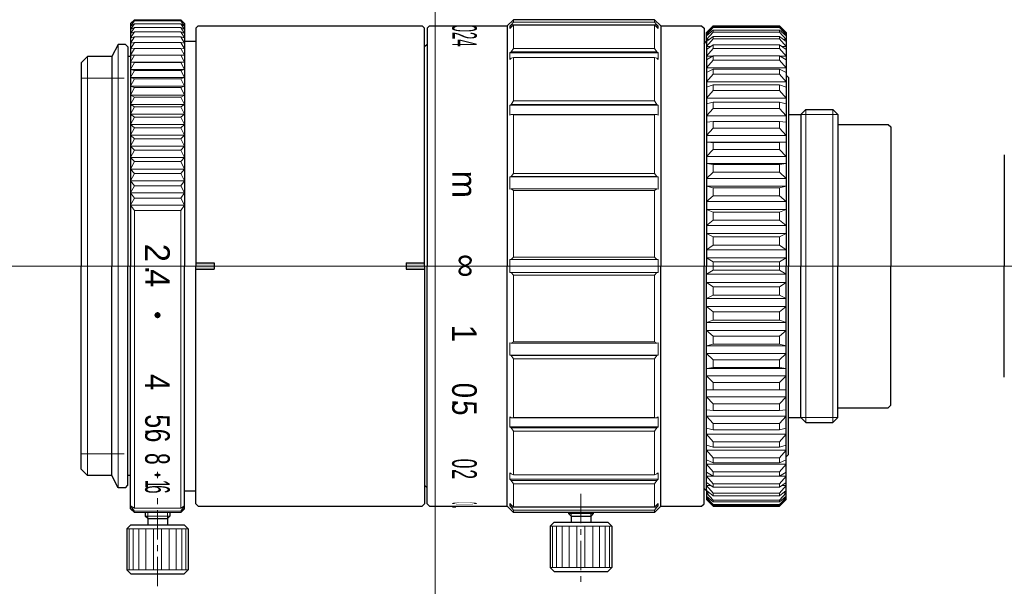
# Model space of a CAD drawing. Header units: millimetres. Extents: x -33.7 to 46.2, y 274 to 320.
import ezdxf
from ezdxf.enums import TextEntityAlignment as Align

# ---------------------------------------------------------------- set-up
doc = ezdxf.new("R2010")
doc.units = ezdxf.units.MM
doc.header["$LTSCALE"] = 0.25
doc.linetypes.add('CENTER', pattern=[50.8, 31.75, -6.35, 6.35, -6.35])
doc.layers.add('00_補助線', color=252, linetype='Continuous', lineweight=0, plot=False)
for name, color, linetype, lineweight in [('01_中心線', 1, 'CENTER', 20), ('02_ﾊｯﾁﾝｸﾞ・遮光線', 7, 'Continuous', 9), ('03_寸法・文字', 50, 'Continuous', 20), ('HVA5024-M13_Cマウント', 7, 'Continuous', 30), ('HVA5024-M1_前レンズ枠', 7, 'Continuous', 30), ('HVA5024-M9_フォーカスリング', 7, 'Continuous', 30), ('iris＆image_circle', 7, 'Continuous', 30), ('画層1', 7, 'Continuous', 30)]:
    doc.layers.add(name, color=color, linetype=linetype, lineweight=lineweight)
doc.styles.add('VS Standard', font='txt', dxfattribs={"height": 3})

msp = doc.modelspace()

# ---------------------------------------------------------------- hatches: boundary and pattern name
at = {"layer": '02_ﾊｯﾁﾝｸﾞ・遮光線'}
h = msp.add_hatch(color=256, dxfattribs=at)
h.dxf.hatch_style = 1
edge = h.paths.add_edge_path()
edge.add_ellipse((-22.548, 296.014), major_axis=(-0.247, 0), ratio=0.987788, start_angle=0, end_angle=360)
h = msp.add_hatch(color=256, dxfattribs=at)
h.dxf.hatch_style = 1
edge = h.paths.add_edge_path()
edge.add_ellipse((-22.548, 283.04), major_axis=(-0.247, 0), ratio=0.448, start_angle=0, end_angle=360)
at = {"layer": '03_寸法・文字'}
h = msp.add_hatch(color=256, dxfattribs=at)
h.dxf.hatch_style = 1
h.paths.add_polyline_path([(-17.95, 300.25), (-19.45, 300.25), (-19.45, 299.75), (-17.95, 299.75)])
h = msp.add_hatch(color=256, dxfattribs=at)
h.dxf.hatch_style = 1
h.paths.add_polyline_path([(-0.85, 300.25), (-2.35, 300.25), (-2.35, 299.75), (-0.85, 299.75)])

# ---------------------------------------------------------------- linework, layer by layer
at = {"layer": '00_補助線', "lineweight": 20}
for p, q in [((-28.75, 315.25), (-25.25, 315.25)), ((-28.75, 284.75), (-25.25, 284.75))]:
    msp.add_line(p, q, dxfattribs=at)
at = {"layer": '00_補助線'}
for q in [(46.246, 309.004), (46.246, 290.996)]:
    msp.add_line((46.246, 300), q, dxfattribs=at)
at = {"layer": '00_補助線', "color": 3}
for p, q in [((-22.795, 296.013), (-22.3, 296.013)), ((-22.548, 295.765), (-22.548, 296.26)), ((-22.548, 282.792), (-22.548, 283.286)), ((-22.795, 283.039), (-22.3, 283.039))]:
    msp.add_line(p, q, dxfattribs=at)
at = {"layer": '00_補助線'}
for p, direction in [((0, 0), (0, 1)), ((0, 300), (1, 0))]:
    msp.add_xline(p, direction, dxfattribs=at)
at = {"layer": '01_中心線'}
for p, q in [((-23.924, 300), (-33.75, 300)), ((-19.45, 300), (-21.355, 300)), ((-2.35, 300), (-17.95, 300)), ((1.153, 300), (-0.85, 300)), ((46.246, 300), (4.03, 300))]:
    msp.add_line(p, q, dxfattribs=at)
at = {"layer": '01_中心線', "ltscale": 0.3}
for p, q in [((-22.55, 274), (-22.55, 281.25)), ((11.85, 281.5), (11.85, 274.2))]:
    msp.add_line(p, q, dxfattribs=at)
at = {"layer": 'HVA5024-M13_Cマウント'}
for p, q in [((21.85, 318.05), (22.05, 318.25)), ((32.72, 311.5), (36.82, 311.5)), ((36.82, 311.5), (37.02, 311.3)), ((32.72, 288.5), (36.82, 288.5)), ((36.82, 288.5), (37.02, 288.7)), ((21.85, 281.95), (22.05, 281.75))]:
    msp.add_line(p, q, dxfattribs=at)
at = {"layer": 'HVA5024-M1_前レンズ枠'}
for p, q in [((-25.75, 318), (-26.25, 317)), ((-25.15, 318), (-25.75, 318)), ((-25.15, 318), (-24.95, 317.8)), ((-24.95, 317.8), (-24.95, 317)), ((-28.25, 317), (-28.75, 316.5)), ((-26.25, 317), (-28.25, 317)), ((-26.25, 317), (-26.25, 300)), ((-24.75, 317), (-24.95, 317)), ((-24.95, 317), (-24.95, 300)), ((-28.75, 316.5), (-28.75, 300)), ((-28.75, 283.5), (-28.75, 300)), ((-26.25, 283), (-26.25, 300)), ((-24.95, 283), (-24.95, 300)), ((-28.25, 283), (-28.75, 283.5)), ((-26.25, 283), (-28.25, 283)), ((-25.75, 282), (-26.25, 283)), ((-24.95, 282.2), (-24.95, 283)), ((-24.75, 283), (-24.95, 283)), ((-25.15, 282), (-25.75, 282)), ((-25.15, 282), (-24.95, 282.2))]:
    msp.add_line(p, q, dxfattribs=at)
at = {"layer": 'HVA5024-M1_前レンズ枠', "lineweight": 20}
for p, q in [((-25.75, 318), (-25.75, 300)), ((-28.25, 317), (-28.25, 300)), ((-28.25, 283), (-28.25, 300)), ((-25.75, 282), (-25.75, 300))]:
    msp.add_line(p, q, dxfattribs=at)
at = {"layer": 'HVA5024-M9_フォーカスリング'}
for p, q in [((18.35, 319.5), (21.65, 319.5)), ((21.65, 319.5), (21.85, 319.3)), ((21.85, 319.3), (21.85, 300)), ((21.85, 280.7), (21.85, 300)), ((18.35, 280.5), (21.65, 280.5)), ((21.65, 280.5), (21.85, 280.7))]:
    msp.add_line(p, q, dxfattribs=at)
at = {"layer": 'iris＆image_circle'}
for p in [(46.25, 309.02), (46.25, 290.98)]:
    msp.add_line(p, (46.25, 300), dxfattribs=at)
at = {"layer": '画層1', "lineweight": 9}
for p, q in [((-24.75, 319.691), (-24.43, 320)), ((-24.43, 320), (-24.75, 319.7)), ((-20.67, 320), (-24.43, 320)), ((-20.35, 319.691), (-20.67, 320)), ((-20.67, 320), (-20.35, 319.7)), ((6.383, 319.81), (6.383, 320)), ((17.817, 319.81), (17.817, 320)), ((-24.75, 319.474), (-24.43, 319.904)), ((-24.43, 319.904), (-24.75, 319.691)), ((-24.75, 319.21), (-24.43, 319.659)), ((-24.43, 319.659), (-24.75, 319.474)), ((-24.75, 318.892), (-24.43, 319.362)), ((-24.43, 319.362), (-24.75, 319.21)), ((-20.67, 319.904), (-24.43, 319.904)), ((-20.67, 319.659), (-24.43, 319.659)), ((-20.67, 319.362), (-24.43, 319.362)), ((-20.35, 319.474), (-20.67, 319.904)), ((-20.67, 319.904), (-20.35, 319.691)), ((-20.35, 319.21), (-20.67, 319.659)), ((-20.67, 319.659), (-20.35, 319.474)), ((-20.35, 318.892), (-20.67, 319.362)), ((-20.67, 319.362), (-20.35, 319.21)), ((6.17, 319.579), (6.063, 319.474)), ((6.063, 319.474), (6.275, 319.474)), ((6.063, 319.288), (6.063, 319.474)), ((6.17, 319.393), (6.063, 319.288)), ((6.383, 319.81), (6.17, 319.579)), ((18.03, 319.579), (6.17, 319.579)), ((6.383, 319.556), (6.17, 319.393)), ((17.817, 319.81), (6.383, 319.81)), ((17.817, 319.556), (6.383, 319.556)), ((6.383, 317.675), (6.383, 319.556)), ((17.817, 319.81), (18.03, 319.579)), ((17.817, 317.675), (17.817, 319.556)), ((17.817, 319.556), (18.03, 319.393)), ((18.137, 319.474), (17.925, 319.474)), ((18.03, 319.579), (18.137, 319.474)), ((18.03, 319.393), (18.137, 319.288)), ((18.137, 319.288), (18.137, 319.474)), ((22.584, 319.497), (22.05, 318.954)), ((22.05, 318.92), (22.584, 319.426)), ((22.584, 319.355), (22.05, 318.781)), ((22.584, 319.5), (22.584, 319.497)), ((22.584, 319.497), (27.986, 319.497)), ((22.584, 319.426), (22.584, 319.355)), ((22.584, 319.426), (27.986, 319.426)), ((22.584, 319.355), (27.986, 319.355)), ((27.986, 319.5), (27.986, 319.497)), ((28.52, 318.954), (27.986, 319.497)), ((27.986, 319.426), (27.986, 319.355)), ((27.986, 319.426), (28.52, 318.92)), ((28.52, 318.781), (27.986, 319.355)), ((-24.75, 318.523), (-24.43, 319.012)), ((-24.43, 319.012), (-24.75, 318.892)), ((-24.75, 318.104), (-24.43, 318.612)), ((-24.43, 318.612), (-24.75, 318.523)), ((-20.67, 319.012), (-24.43, 319.012)), ((-20.67, 318.612), (-24.43, 318.612)), ((-20.35, 318.523), (-20.67, 319.012)), ((-20.67, 319.012), (-20.35, 318.892)), ((-20.35, 318.104), (-20.67, 318.612)), ((-20.67, 318.612), (-20.35, 318.523)), ((22.584, 319.142), (22.05, 318.678)), ((22.584, 319), (22.05, 318.402)), ((22.05, 318.954), (22.087, 318.954)), ((22.05, 318.781), (22.169, 318.781)), ((22.584, 318.648), (22.05, 318.231)), ((22.584, 318.438), (22.05, 317.822)), ((22.05, 318.402), (22.27, 318.402)), ((22.584, 319.142), (22.584, 319)), ((22.584, 319.142), (27.986, 319.142)), ((22.584, 319), (27.986, 319)), ((22.584, 318.648), (22.584, 318.438)), ((22.584, 318.648), (27.986, 318.648)), ((22.584, 318.438), (27.986, 318.438)), ((27.986, 319.142), (27.986, 319)), ((27.986, 319.142), (28.52, 318.678)), ((28.52, 318.402), (27.986, 319)), ((27.986, 318.648), (27.986, 318.438)), ((27.986, 318.648), (28.52, 318.231)), ((28.52, 317.822), (27.986, 318.438)), ((28.3, 318.402), (28.52, 318.402)), ((28.401, 318.781), (28.52, 318.781)), ((28.52, 318.954), (28.483, 318.954)), ((-24.75, 317.636), (-24.43, 318.161)), ((-24.43, 318.161), (-24.75, 318.104)), ((-24.75, 317.121), (-24.43, 317.661)), ((-24.43, 317.661), (-24.75, 317.636)), ((-20.67, 318.161), (-24.43, 318.161)), ((-20.67, 317.661), (-24.43, 317.661)), ((-20.35, 317.636), (-20.67, 318.161)), ((-20.67, 318.161), (-20.35, 318.104)), ((-20.35, 317.121), (-20.67, 317.661)), ((-20.67, 317.661), (-20.35, 317.636)), ((6.383, 317.675), (6.17, 317.402)), ((17.817, 317.675), (6.383, 317.675)), ((17.817, 317.675), (18.03, 317.402)), ((22.584, 317.95), (22.05, 317.585)), ((22.05, 317.822), (22.397, 317.822)), ((22.584, 317.673), (22.05, 317.046)), ((22.584, 317.95), (22.584, 317.673)), ((22.584, 317.95), (27.986, 317.95)), ((22.584, 317.673), (27.986, 317.673)), ((27.986, 317.95), (27.986, 317.673)), ((27.986, 317.95), (28.52, 317.585)), ((28.52, 317.046), (27.986, 317.673)), ((28.173, 317.822), (28.52, 317.822)), ((-20.35, 317.121), (-24.75, 317.121)), ((-24.43, 317.114), (-24.75, 317.121)), ((-24.75, 316.56), (-24.43, 317.114)), ((-20.67, 317.114), (-24.43, 317.114)), ((-20.67, 317.114), (-20.35, 317.121)), ((-20.35, 316.56), (-20.67, 317.114)), ((6.17, 317.402), (6.063, 317.31)), ((18.137, 317.31), (6.063, 317.31)), ((6.063, 316.777), (6.063, 317.31)), ((6.17, 316.869), (6.063, 316.777)), ((18.03, 317.402), (6.17, 317.402)), ((6.383, 316.942), (6.17, 316.869)), ((17.817, 316.942), (6.383, 316.942)), ((6.383, 313.409), (6.383, 316.942)), ((17.817, 313.409), (17.817, 316.942)), ((17.817, 316.942), (18.03, 316.869)), ((18.03, 317.402), (18.137, 317.31)), ((18.03, 316.869), (18.137, 316.777)), ((18.137, 316.777), (18.137, 317.31)), ((22.584, 317.055), (22.05, 316.746)), ((22.05, 317.046), (22.569, 317.046)), ((22.584, 317.055), (22.584, 316.715)), ((22.584, 317.055), (27.986, 317.055)), ((27.986, 317.055), (27.986, 316.715)), ((27.986, 317.055), (28.52, 316.746)), ((28.001, 317.046), (28.52, 317.046)), ((-20.35, 316.56), (-24.75, 316.56)), ((-24.43, 316.521), (-24.75, 316.56)), ((-24.75, 315.954), (-24.43, 316.521)), ((-20.67, 316.521), (-24.43, 316.521)), ((-20.67, 316.521), (-20.35, 316.56)), ((-20.35, 315.954), (-20.67, 316.521)), ((22.584, 316.715), (22.05, 316.084)), ((22.05, 316.084), (28.52, 316.084)), ((22.584, 316.715), (27.986, 316.715)), ((28.52, 316.084), (27.986, 316.715)), ((-20.35, 315.954), (-24.75, 315.954)), ((-24.43, 315.884), (-24.75, 315.954)), ((-24.75, 315.305), (-24.43, 315.884)), ((-20.35, 315.305), (-24.75, 315.305)), ((-24.43, 315.204), (-24.75, 315.305)), ((-24.75, 314.616), (-24.43, 315.204)), ((-20.67, 315.884), (-24.43, 315.884)), ((-20.67, 315.204), (-24.43, 315.204)), ((-20.67, 315.884), (-20.35, 315.954)), ((-20.35, 315.305), (-20.67, 315.884)), ((-20.67, 315.204), (-20.35, 315.305)), ((-20.35, 314.616), (-20.67, 315.204)), ((22.05, 315.723), (22.584, 315.973)), ((22.584, 315.573), (22.05, 314.945)), ((22.584, 315.973), (22.584, 315.573)), ((22.584, 315.973), (27.986, 315.973)), ((22.584, 315.573), (27.986, 315.573)), ((27.986, 315.973), (27.986, 315.573)), ((27.986, 315.973), (28.52, 315.723)), ((28.52, 314.945), (27.986, 315.573)), ((-20.35, 314.616), (-24.75, 314.616)), ((-24.43, 314.483), (-24.75, 314.616)), ((-24.75, 313.887), (-24.43, 314.483)), ((-20.67, 314.483), (-24.43, 314.483)), ((-20.67, 314.483), (-20.35, 314.616)), ((-20.35, 313.887), (-20.67, 314.483)), ((22.05, 314.945), (28.52, 314.945)), ((22.05, 314.529), (22.584, 314.717)), ((22.584, 314.717), (22.584, 314.261)), ((22.584, 314.717), (27.986, 314.717)), ((27.986, 314.717), (27.986, 314.261)), ((27.986, 314.717), (28.52, 314.529)), ((-20.35, 313.887), (-24.75, 313.887)), ((-24.43, 313.723), (-24.75, 313.887)), ((-24.75, 313.122), (-24.43, 313.723)), ((-20.67, 313.723), (-24.43, 313.723)), ((-20.67, 313.723), (-20.35, 313.887)), ((-20.35, 313.122), (-20.67, 313.723)), ((22.584, 314.261), (22.05, 313.643)), ((22.05, 313.643), (28.52, 313.643)), ((22.584, 314.261), (27.986, 314.261)), ((28.52, 313.643), (27.986, 314.261)), ((-20.35, 313.122), (-24.75, 313.122)), ((-24.43, 312.927), (-24.75, 313.122)), ((-24.75, 312.321), (-24.43, 312.927)), ((-20.67, 312.927), (-24.43, 312.927)), ((-20.67, 312.927), (-20.35, 313.122)), ((-20.35, 312.321), (-20.67, 312.927)), ((6.17, 313.127), (6.063, 313.059)), ((18.137, 313.059), (6.063, 313.059)), ((6.063, 312.242), (6.063, 313.059)), ((6.383, 313.409), (6.17, 313.127)), ((18.03, 313.127), (6.17, 313.127)), ((17.817, 313.409), (6.383, 313.409)), ((17.817, 313.409), (18.03, 313.127)), ((18.03, 313.127), (18.137, 313.059)), ((18.137, 312.242), (18.137, 313.059)), ((22.05, 313.175), (22.584, 313.299)), ((22.584, 313.299), (22.584, 312.793)), ((22.584, 313.299), (27.986, 313.299)), ((27.986, 313.299), (27.986, 312.793)), ((27.986, 313.299), (28.52, 313.175)), ((-20.35, 312.321), (-24.75, 312.321)), ((-24.43, 312.096), (-24.75, 312.321)), ((-24.75, 311.487), (-24.43, 312.096)), ((-20.67, 312.096), (-24.43, 312.096)), ((-20.67, 312.096), (-20.35, 312.321)), ((-20.35, 311.487), (-20.67, 312.096)), ((6.17, 312.31), (6.063, 312.242)), ((18.03, 312.31), (6.17, 312.31)), ((6.383, 312.285), (6.17, 312.31)), ((17.817, 312.285), (6.383, 312.285)), ((6.383, 307.525), (6.383, 312.285)), ((17.817, 312.285), (18.03, 312.31)), ((17.817, 307.525), (17.817, 312.285)), ((18.03, 312.31), (18.137, 312.242)), ((22.584, 312.793), (22.05, 312.191)), ((22.05, 312.191), (28.52, 312.191)), ((22.584, 312.793), (27.986, 312.793)), ((28.52, 312.191), (27.986, 312.793)), ((29.72, 312.303), (32.72, 312.303)), ((30.117, 312.7), (30.117, 300)), ((32.323, 312.7), (32.323, 300)), ((-20.35, 311.487), (-24.75, 311.487)), ((-24.43, 311.233), (-24.75, 311.487)), ((-24.75, 310.623), (-24.43, 311.233)), ((-20.67, 311.233), (-24.43, 311.233)), ((-20.67, 311.233), (-20.35, 311.487)), ((-20.35, 310.623), (-20.67, 311.233)), ((22.05, 311.676), (22.584, 311.735)), ((22.584, 311.735), (22.584, 311.185)), ((22.584, 311.735), (27.986, 311.735)), ((27.986, 311.735), (27.986, 311.185)), ((27.986, 311.735), (28.52, 311.676)), ((-20.35, 310.623), (-24.75, 310.623)), ((-24.43, 310.341), (-24.75, 310.623)), ((-20.67, 310.341), (-20.35, 310.623)), ((22.584, 311.185), (22.05, 310.606)), ((22.05, 310.606), (28.52, 310.606)), ((22.584, 311.185), (27.986, 311.185)), ((28.52, 310.606), (27.986, 311.185)), ((-24.75, 309.731), (-24.43, 310.341)), ((-20.35, 309.731), (-24.75, 309.731)), ((-24.43, 309.421), (-24.75, 309.731)), ((-20.67, 310.341), (-24.43, 310.341)), ((-20.35, 309.731), (-20.67, 310.341)), ((-20.67, 309.421), (-20.35, 309.731)), ((22.05, 310.05), (22.584, 310.043)), ((22.05, 310.05), (28.52, 310.05)), ((22.403, 310.043), (27.986, 310.043)), ((22.584, 310.043), (22.584, 309.454)), ((27.986, 310.043), (28.52, 310.05)), ((27.986, 310.043), (27.986, 309.454)), ((-24.75, 308.814), (-24.43, 309.421)), ((-20.35, 308.814), (-24.75, 308.814)), ((-24.43, 308.475), (-24.75, 308.814)), ((-20.67, 309.421), (-24.43, 309.421)), ((-20.35, 308.814), (-20.67, 309.421)), ((-20.67, 308.475), (-20.35, 308.814)), ((22.584, 309.454), (22.05, 308.904)), ((22.05, 308.904), (28.52, 308.904)), ((22.584, 309.454), (27.986, 309.454)), ((28.52, 308.904), (27.986, 309.454)), ((-24.75, 307.873), (-24.43, 308.475)), ((-20.67, 308.475), (-24.43, 308.475)), ((-20.35, 307.873), (-20.67, 308.475)), ((22.05, 308.314), (22.584, 308.241)), ((22.05, 308.314), (28.52, 308.314)), ((22.584, 308.241), (22.584, 307.619)), ((22.584, 308.241), (27.986, 308.241)), ((27.986, 308.241), (28.52, 308.314)), ((27.986, 308.241), (27.986, 307.619)), ((-20.35, 307.873), (-24.75, 307.873)), ((-24.43, 307.508), (-24.75, 307.873)), ((-24.75, 306.911), (-24.43, 307.508)), ((-20.67, 307.508), (-24.43, 307.508)), ((-20.67, 307.508), (-20.35, 307.873)), ((-20.35, 306.911), (-20.67, 307.508)), ((6.17, 307.269), (6.063, 307.232)), ((18.137, 307.232), (6.063, 307.232)), ((6.063, 306.23), (6.063, 307.232)), ((6.383, 307.525), (6.17, 307.269)), ((18.03, 307.269), (6.17, 307.269)), ((17.817, 307.525), (6.383, 307.525)), ((17.817, 307.525), (18.03, 307.269)), ((18.03, 307.269), (18.137, 307.232)), ((18.137, 306.23), (18.137, 307.232)), ((22.584, 307.619), (22.05, 307.105)), ((22.584, 307.619), (27.986, 307.619)), ((28.52, 307.105), (27.986, 307.619)), ((-20.35, 306.911), (-24.75, 306.911)), ((-24.43, 306.521), (-24.75, 306.911)), ((-24.75, 305.931), (-24.43, 306.521)), ((-20.67, 306.521), (-24.43, 306.521)), ((-20.67, 306.521), (-20.35, 306.911)), ((-20.35, 305.931), (-20.67, 306.521)), ((22.05, 307.105), (28.52, 307.105)), ((22.05, 306.487), (22.584, 306.349)), ((22.05, 306.487), (28.52, 306.487)), ((27.986, 306.349), (28.52, 306.487)), ((-20.35, 305.931), (-24.75, 305.931)), ((-24.43, 305.517), (-24.75, 305.931)), ((-20.67, 305.517), (-20.35, 305.931)), ((6.17, 306.266), (6.063, 306.23)), ((18.03, 306.266), (6.17, 306.266)), ((6.383, 306.147), (6.17, 306.266)), ((17.817, 306.147), (6.383, 306.147)), ((6.383, 300.733), (6.383, 306.147)), ((17.817, 306.147), (18.03, 306.266)), ((17.817, 300.733), (17.817, 306.147)), ((18.03, 306.266), (18.137, 306.23)), ((22.584, 305.701), (22.05, 305.228)), ((22.584, 306.349), (22.584, 305.701)), ((22.584, 306.349), (27.986, 306.349)), ((22.584, 305.701), (27.986, 305.701)), ((27.986, 306.349), (27.986, 305.701)), ((28.52, 305.228), (27.986, 305.701)), ((-24.75, 304.935), (-24.43, 305.517)), ((-20.35, 304.935), (-24.75, 304.935)), ((-24.43, 304.499), (-24.75, 304.935)), ((-20.67, 305.517), (-24.43, 305.517)), ((-20.35, 304.935), (-20.67, 305.517)), ((-20.67, 304.499), (-20.35, 304.935)), ((22.05, 305.228), (28.52, 305.228)), ((-20.67, 304.499), (-24.43, 304.499)), ((-24.43, 304.499), (-24.43, 300)), ((-20.67, 304.499), (-20.67, 300)), ((22.05, 304.588), (22.584, 304.387)), ((22.05, 304.588), (28.52, 304.588)), ((22.584, 304.387), (22.584, 303.721)), ((22.584, 304.387), (27.986, 304.387)), ((27.986, 304.387), (28.52, 304.588)), ((27.986, 304.387), (27.986, 303.721)), ((22.584, 303.721), (22.05, 303.293)), ((22.05, 303.293), (28.52, 303.293)), ((22.584, 303.721), (27.986, 303.721)), ((28.52, 303.293), (27.986, 303.721)), ((22.05, 302.64), (22.584, 302.376)), ((22.05, 302.64), (28.52, 302.64)), ((27.986, 302.376), (28.52, 302.64)), ((22.584, 301.7), (22.05, 301.323)), ((22.584, 302.376), (22.584, 301.7)), ((22.584, 302.376), (27.986, 302.376)), ((22.584, 301.7), (27.986, 301.7)), ((27.986, 302.376), (27.986, 301.7)), ((27.986, 301.7), (28.52, 301.323)), ((22.05, 301.323), (28.52, 301.323)), ((-24.43, 280.341), (-24.43, 300)), ((-20.67, 280.341), (-20.67, 300)), ((18.137, 300.533), (6.063, 300.533)), ((6.063, 300), (6.063, 300.533)), ((6.063, 300), (6.063, 299.467)), ((6.383, 300.733), (6.17, 300.533)), ((17.817, 300.733), (6.383, 300.733)), ((17.817, 300.733), (18.03, 300.533)), ((18.137, 300), (18.137, 300.533)), ((18.137, 300), (18.137, 299.467)), ((22.584, 300.34), (22.05, 300.662)), ((22.05, 300.662), (28.52, 300.662)), ((22.584, 300.34), (22.584, 300)), ((22.584, 300.34), (27.986, 300.34)), ((22.584, 299.66), (22.584, 300)), ((27.986, 300.34), (28.52, 300.662)), ((27.986, 300.34), (27.986, 300)), ((27.986, 299.66), (27.986, 300)), ((30.117, 287.3), (30.117, 300)), ((32.323, 287.3), (32.323, 300)), ((18.137, 299.467), (6.063, 299.467)), ((6.383, 299.267), (6.17, 299.467)), ((17.817, 299.267), (6.383, 299.267)), ((6.383, 299.267), (6.383, 293.853)), ((17.817, 299.267), (18.03, 299.467)), ((17.817, 299.267), (17.817, 293.853)), ((22.584, 299.66), (22.05, 299.338)), ((22.05, 299.338), (28.52, 299.338)), ((22.584, 299.66), (27.986, 299.66)), ((27.986, 299.66), (28.52, 299.338)), ((22.584, 298.3), (22.05, 298.677)), ((22.05, 298.677), (28.52, 298.677)), ((27.986, 298.3), (28.52, 298.677)), ((22.05, 297.36), (22.584, 297.624)), ((22.584, 297.624), (22.584, 298.3)), ((22.584, 298.3), (27.986, 298.3)), ((22.584, 297.624), (27.986, 297.624)), ((27.986, 297.624), (27.986, 298.3)), ((27.986, 297.624), (28.52, 297.36)), ((22.05, 297.36), (28.52, 297.36)), ((22.584, 296.279), (22.05, 296.707)), ((22.05, 296.707), (28.52, 296.707)), ((22.584, 295.613), (22.584, 296.279)), ((22.584, 296.279), (27.986, 296.279)), ((28.52, 296.707), (27.986, 296.279)), ((27.986, 295.613), (27.986, 296.279)), ((22.05, 295.412), (22.584, 295.613)), ((22.05, 295.412), (28.52, 295.412)), ((22.584, 295.613), (27.986, 295.613)), ((27.986, 295.613), (28.52, 295.412)), ((22.584, 294.299), (22.05, 294.772)), ((22.05, 294.772), (28.52, 294.772)), ((28.52, 294.772), (27.986, 294.299)), ((6.063, 293.77), (6.063, 292.768)), ((6.17, 293.734), (6.063, 293.77)), ((6.383, 293.853), (6.17, 293.734)), ((18.03, 293.734), (6.17, 293.734)), ((17.817, 293.853), (6.383, 293.853)), ((17.817, 293.853), (18.03, 293.734)), ((18.03, 293.734), (18.137, 293.77)), ((18.137, 293.77), (18.137, 292.768)), ((22.05, 293.513), (22.584, 293.651)), ((22.584, 293.651), (22.584, 294.299)), ((22.584, 294.299), (27.986, 294.299)), ((22.584, 293.651), (27.986, 293.651)), ((27.986, 293.651), (27.986, 294.299)), ((27.986, 293.651), (28.52, 293.513)), ((22.05, 293.513), (28.52, 293.513)), ((22.584, 292.381), (22.05, 292.895)), ((22.05, 292.895), (28.52, 292.895)), ((28.52, 292.895), (27.986, 292.381)), ((18.137, 292.768), (6.063, 292.768)), ((6.17, 292.731), (6.063, 292.768)), ((18.03, 292.731), (6.17, 292.731)), ((6.383, 292.475), (6.17, 292.731)), ((17.817, 292.475), (6.383, 292.475)), ((6.383, 292.475), (6.383, 287.715)), ((17.817, 292.475), (18.03, 292.731)), ((17.817, 292.475), (17.817, 287.715)), ((18.03, 292.731), (18.137, 292.768)), ((22.584, 291.759), (22.584, 292.381)), ((22.584, 292.381), (27.986, 292.381)), ((27.986, 291.759), (27.986, 292.381)), ((22.05, 291.686), (22.584, 291.759)), ((22.05, 291.686), (28.52, 291.686)), ((22.584, 291.759), (27.986, 291.759)), ((27.986, 291.759), (28.52, 291.686)), ((22.584, 290.546), (22.05, 291.096)), ((22.05, 291.096), (28.52, 291.096)), ((22.584, 289.957), (22.584, 290.546)), ((22.584, 290.546), (27.986, 290.546)), ((28.52, 291.096), (27.986, 290.546)), ((27.986, 289.957), (27.986, 290.546)), ((22.05, 289.95), (22.584, 289.957)), ((22.05, 289.95), (28.52, 289.95)), ((22.403, 289.957), (27.986, 289.957)), ((27.986, 289.957), (28.52, 289.95)), ((22.584, 288.815), (22.05, 289.394)), ((22.05, 289.394), (28.52, 289.394)), ((22.584, 288.265), (22.584, 288.815)), ((22.584, 288.815), (27.986, 288.815)), ((28.52, 289.394), (27.986, 288.815)), ((27.986, 288.265), (27.986, 288.815)), ((22.05, 288.324), (22.584, 288.265)), ((22.584, 288.265), (27.986, 288.265)), ((27.986, 288.265), (28.52, 288.324)), ((6.063, 287.758), (6.063, 286.941)), ((6.17, 287.69), (6.063, 287.758)), ((6.383, 287.715), (6.17, 287.69)), ((18.03, 287.69), (6.17, 287.69)), ((17.817, 287.715), (6.383, 287.715)), ((17.817, 287.715), (18.03, 287.69)), ((18.03, 287.69), (18.137, 287.758)), ((18.137, 287.758), (18.137, 286.941)), ((22.584, 287.207), (22.05, 287.809)), ((22.05, 287.809), (28.52, 287.809)), ((22.584, 286.701), (22.584, 287.207)), ((22.584, 287.207), (27.986, 287.207)), ((28.52, 287.809), (27.986, 287.207)), ((27.986, 286.701), (27.986, 287.207)), ((29.72, 287.697), (32.72, 287.697)), ((18.137, 286.941), (6.063, 286.941)), ((6.17, 286.873), (6.063, 286.941)), ((18.03, 286.873), (6.17, 286.873)), ((6.383, 286.591), (6.17, 286.873)), ((17.817, 286.591), (6.383, 286.591)), ((6.383, 286.591), (6.383, 283.058)), ((17.817, 286.591), (18.03, 286.873)), ((17.817, 286.591), (17.817, 283.058)), ((18.03, 286.873), (18.137, 286.941)), ((22.05, 286.825), (22.584, 286.701)), ((22.584, 286.701), (27.986, 286.701)), ((27.986, 286.701), (28.52, 286.825)), ((22.584, 285.739), (22.05, 286.357)), ((22.05, 286.357), (28.52, 286.357)), ((22.584, 285.283), (22.584, 285.739)), ((22.584, 285.739), (27.986, 285.739)), ((28.52, 286.357), (27.986, 285.739)), ((27.986, 285.283), (27.986, 285.739)), ((22.05, 285.471), (22.584, 285.283)), ((22.584, 284.427), (22.05, 285.055)), ((22.05, 285.055), (28.52, 285.055)), ((22.584, 285.283), (27.986, 285.283)), ((27.986, 285.283), (28.52, 285.471)), ((28.52, 285.055), (27.986, 284.427)), ((22.05, 284.277), (22.584, 284.027)), ((22.584, 284.027), (22.584, 284.427)), ((22.584, 284.427), (27.986, 284.427)), ((22.584, 284.027), (27.986, 284.027)), ((27.986, 284.027), (27.986, 284.427)), ((27.986, 284.027), (28.52, 284.277)), ((6.063, 283.223), (6.063, 282.69)), ((6.17, 283.131), (6.063, 283.223)), ((18.03, 283.131), (18.137, 283.223)), ((18.137, 283.223), (18.137, 282.69)), ((22.584, 283.285), (22.05, 283.916)), ((22.05, 283.916), (28.52, 283.916)), ((22.584, 282.945), (22.05, 283.254)), ((22.584, 282.945), (22.584, 283.285)), ((22.584, 283.285), (27.986, 283.285)), ((28.52, 283.916), (27.986, 283.285)), ((27.986, 282.945), (27.986, 283.285)), ((27.986, 282.945), (28.52, 283.254)), ((18.137, 282.69), (6.063, 282.69)), ((6.17, 282.598), (6.063, 282.69)), ((6.383, 283.058), (6.17, 283.131)), ((18.03, 282.598), (6.17, 282.598)), ((6.383, 282.325), (6.17, 282.598)), ((17.817, 283.058), (6.383, 283.058)), ((17.817, 283.058), (18.03, 283.131)), ((17.817, 282.325), (18.03, 282.598)), ((18.03, 282.598), (18.137, 282.69)), ((22.584, 282.327), (22.05, 282.954)), ((22.05, 282.954), (22.569, 282.954)), ((22.584, 282.05), (22.05, 282.415)), ((22.584, 282.945), (27.986, 282.945)), ((28.52, 282.954), (27.986, 282.327)), ((27.986, 282.05), (28.52, 282.415)), ((28.001, 282.954), (28.52, 282.954)), ((17.817, 282.325), (6.383, 282.325)), ((6.383, 282.325), (6.383, 280.444)), ((17.817, 282.325), (17.817, 280.444)), ((22.584, 281.562), (22.05, 282.178)), ((22.05, 282.178), (22.397, 282.178)), ((22.584, 281.352), (22.05, 281.769)), ((22.584, 282.05), (22.584, 282.327)), ((22.584, 282.327), (27.986, 282.327)), ((22.584, 282.05), (27.986, 282.05)), ((27.986, 282.05), (27.986, 282.327)), ((28.52, 282.178), (27.986, 281.562)), ((27.986, 281.352), (28.52, 281.769)), ((28.173, 282.178), (28.52, 282.178)), ((22.584, 281), (22.05, 281.598)), ((22.05, 281.598), (22.27, 281.598)), ((22.584, 280.858), (22.05, 281.322)), ((22.584, 280.645), (22.05, 281.219)), ((22.05, 281.219), (22.169, 281.219)), ((22.05, 281.08), (22.584, 280.574)), ((22.584, 280.503), (22.05, 281.046)), ((22.05, 281.046), (22.087, 281.046)), ((22.584, 281.352), (22.584, 281.562)), ((22.584, 281.562), (27.986, 281.562)), ((22.584, 281.352), (27.986, 281.352)), ((22.584, 280.858), (22.584, 281)), ((22.584, 281), (27.986, 281)), ((22.584, 280.858), (27.986, 280.858)), ((28.52, 281.598), (27.986, 281)), ((27.986, 281.352), (27.986, 281.562)), ((27.986, 280.858), (28.52, 281.322)), ((28.52, 281.219), (27.986, 280.645)), ((27.986, 280.574), (28.52, 281.08)), ((28.52, 281.046), (27.986, 280.503)), ((27.986, 280.858), (27.986, 281)), ((28.3, 281.598), (28.52, 281.598)), ((28.401, 281.219), (28.52, 281.219)), ((28.52, 281.046), (28.483, 281.046)), ((-24.43, 280.341), (-24.75, 280.526)), ((-24.75, 280.526), (-24.43, 280.096)), ((-24.43, 280.096), (-24.75, 280.309)), ((-24.75, 280.309), (-24.43, 280)), ((-24.43, 280), (-24.75, 280.3)), ((-20.67, 280.341), (-24.43, 280.341)), ((-20.67, 280.096), (-24.43, 280.096)), ((-20.67, 280.341), (-20.35, 280.526)), ((-20.35, 280.526), (-20.67, 280.096)), ((-20.67, 280.096), (-20.35, 280.309)), ((-20.35, 280.309), (-20.67, 280)), ((-20.67, 280), (-20.35, 280.3)), ((6.063, 280.712), (6.063, 280.526)), ((6.17, 280.607), (6.063, 280.712)), ((6.063, 280.526), (6.275, 280.526)), ((6.17, 280.421), (6.063, 280.526)), ((6.383, 280.444), (6.17, 280.607)), ((18.03, 280.421), (6.17, 280.421)), ((6.383, 280.19), (6.17, 280.421)), ((17.817, 280.444), (6.383, 280.444)), ((17.817, 280.19), (6.383, 280.19)), ((6.383, 280.19), (6.383, 280)), ((17.817, 280.444), (18.03, 280.607)), ((17.817, 280.19), (18.03, 280.421)), ((17.817, 280.19), (17.817, 280)), ((18.137, 280.526), (17.925, 280.526)), ((18.03, 280.607), (18.137, 280.712)), ((18.03, 280.421), (18.137, 280.526)), ((18.137, 280.712), (18.137, 280.526)), ((22.584, 280.574), (22.584, 280.645)), ((22.584, 280.645), (27.986, 280.645)), ((22.584, 280.574), (27.986, 280.574)), ((22.584, 280.5), (22.584, 280.503)), ((22.584, 280.503), (27.986, 280.503)), ((27.986, 280.574), (27.986, 280.645)), ((27.986, 280.5), (27.986, 280.503)), ((-20.67, 280), (-24.43, 280)), ((-23.55, 279.7), (-21.55, 279.7)), ((10.85, 279.9), (12.85, 279.9)), ((-25.05, 278.675), (-20.05, 278.675)), ((-24.86, 275.325), (-24.86, 278.675)), ((-24.533, 275.325), (-24.533, 278.675)), ((-24.072, 275.325), (-24.072, 278.675)), ((-23.507, 275.325), (-23.507, 278.675)), ((-22.876, 275.325), (-22.876, 278.675)), ((-22.224, 275.325), (-22.224, 278.675)), ((-21.593, 275.325), (-21.593, 278.675)), ((-21.028, 275.325), (-21.028, 278.675)), ((-20.567, 275.325), (-20.567, 278.675)), ((-20.24, 275.325), (-20.24, 278.675)), ((9.35, 278.875), (14.35, 278.875)), ((9.54, 275.525), (9.54, 278.875)), ((9.867, 275.525), (9.867, 278.875)), ((10.328, 275.525), (10.328, 278.875)), ((10.893, 275.525), (10.893, 278.875)), ((11.524, 275.525), (11.524, 278.875)), ((12.176, 275.525), (12.176, 278.875)), ((12.807, 275.525), (12.807, 278.875)), ((13.372, 275.525), (13.372, 278.875)), ((13.833, 275.525), (13.833, 278.875)), ((14.16, 275.525), (14.16, 278.875)), ((-25.05, 275.325), (-20.05, 275.325)), ((9.35, 275.525), (14.35, 275.525))]:
    msp.add_line(p, q, dxfattribs=at)
at = {"layer": '画層1'}
for p, q in [((6.383, 320), (5.85, 319.5)), ((17.817, 320), (6.383, 320)), ((18.35, 319.5), (17.817, 320)), ((-24.75, 319.7), (-24.75, 300)), ((-20.35, 319.7), (-20.35, 300)), ((-19.45, 319.3), (-19.25, 319.5)), ((-19.45, 319.3), (-19.45, 300)), ((-19.25, 319.5), (-1.05, 319.5)), ((-1.05, 319.5), (-0.85, 319.3)), ((-0.85, 300), (-0.85, 319.3)), ((-0.45, 319.5), (-0.65, 319.3)), ((-0.65, 319.3), (-0.65, 300)), ((-0.45, 319.5), (5.85, 319.5)), ((5.85, 319.5), (5.85, 300)), ((18.35, 319.5), (18.35, 300)), ((22.584, 319.5), (22.05, 318.966)), ((22.584, 319.5), (22.05, 318.966)), ((22.584, 319.5), (27.986, 319.5)), ((22.584, 319.5), (27.986, 319.5)), ((27.986, 319.5), (28.52, 318.966)), ((27.986, 319.5), (28.52, 318.966)), ((22.05, 318.164), (22.05, 318.966)), ((22.05, 318.164), (22.05, 318.966)), ((28.52, 318.966), (28.52, 316.027)), ((28.52, 318.966), (28.52, 316.027)), ((-20.35, 318.25), (-19.45, 318.25)), ((-0.65, 318), (-0.85, 317.8)), ((22.05, 318.164), (22.05, 300)), ((22.05, 318.164), (22.05, 300)), ((28.52, 316.027), (28.52, 300)), ((28.52, 315.5), (28.72, 315.3)), ((28.72, 315.3), (28.72, 300)), ((28.39, 312.303), (28.39, 312.303)), ((28.72, 312.303), (29.72, 312.303)), ((29.72, 312.303), (30.117, 312.7)), ((29.72, 312.303), (29.72, 312.303)), ((29.72, 312.303), (29.72, 300)), ((30.117, 312.7), (32.323, 312.7)), ((32.72, 312.303), (32.323, 312.7)), ((32.72, 312.303), (32.72, 310.5)), ((37.02, 311.3), (37.02, 300)), ((32.72, 310.5), (32.72, 300)), ((-24.75, 280.3), (-24.75, 300)), ((-20.35, 280.3), (-20.35, 300)), ((-19.45, 300.25), (-17.95, 300.25)), ((-19.45, 280.7), (-19.45, 300)), ((-17.95, 300.25), (-17.95, 299.75)), ((-2.35, 300.25), (-2.35, 299.75)), ((-2.35, 300.25), (-0.85, 300.25)), ((-0.85, 300), (-0.85, 280.7)), ((-0.65, 280.7), (-0.65, 300)), ((5.85, 280.5), (5.85, 300)), ((18.35, 280.5), (18.35, 300)), ((22.05, 281.836), (22.05, 300)), ((28.52, 283.973), (28.52, 300)), ((28.72, 284.7), (28.72, 300)), ((29.72, 287.697), (29.72, 300)), ((32.72, 289.5), (32.72, 300)), ((37.02, 288.7), (37.02, 300)), ((-19.45, 299.75), (-17.95, 299.75)), ((-2.35, 299.75), (-0.85, 299.75)), ((32.72, 287.697), (32.72, 289.5)), ((28.39, 287.697), (28.39, 287.697)), ((28.72, 287.697), (29.72, 287.697)), ((29.72, 287.697), (29.72, 287.697)), ((29.72, 287.697), (30.117, 287.3)), ((30.117, 287.3), (32.323, 287.3)), ((32.72, 287.697), (32.323, 287.3)), ((28.52, 284.5), (28.72, 284.7)), ((28.52, 281.034), (28.52, 283.973)), ((28.52, 281.034), (28.52, 283.973)), ((-20.35, 281.75), (-19.45, 281.75)), ((-0.65, 282), (-0.85, 282.2)), ((22.05, 281.836), (22.05, 281.034)), ((22.05, 281.836), (22.05, 281.034)), ((22.584, 280.5), (22.05, 281.034)), ((22.584, 280.5), (22.05, 281.034)), ((27.986, 280.5), (28.52, 281.034)), ((27.986, 280.5), (28.52, 281.034)), ((-19.45, 280.7), (-19.25, 280.5)), ((-19.25, 280.5), (-1.05, 280.5)), ((-1.05, 280.5), (-0.85, 280.7)), ((-0.45, 280.5), (-0.65, 280.7)), ((-0.45, 280.5), (5.85, 280.5)), ((6.383, 280), (5.85, 280.5)), ((18.35, 280.5), (17.817, 280)), ((22.584, 280.5), (27.986, 280.5)), ((22.584, 280.5), (27.986, 280.5)), ((-23.55, 280), (-23.55, 279.7)), ((-23.35, 279.5), (-23.55, 279.7)), ((-23.35, 279.5), (-23.35, 279)), ((-23.35, 279.5), (-21.75, 279.5)), ((-21.55, 279.7), (-21.75, 279.5)), ((-21.75, 279.5), (-21.75, 279)), ((-21.55, 280), (-21.55, 279.7)), ((17.817, 280), (6.383, 280)), ((9.675, 279.2), (9.35, 278.875)), ((9.675, 279.2), (14.025, 279.2)), ((10.85, 280), (10.85, 279.9)), ((11.05, 279.7), (10.85, 279.9)), ((11.05, 279.7), (11.05, 279.2)), ((11.05, 279.7), (12.65, 279.7)), ((12.85, 279.9), (12.65, 279.7)), ((12.65, 279.7), (12.65, 279.2)), ((12.85, 280), (12.85, 279.9)), ((14.025, 279.2), (14.35, 278.875)), ((-24.725, 279), (-25.05, 278.675)), ((-25.05, 278.675), (-25.05, 275.325)), ((-24.725, 279), (-20.375, 279)), ((-20.375, 279), (-20.05, 278.675)), ((-20.05, 278.675), (-20.05, 275.325)), ((9.35, 278.875), (9.35, 275.525)), ((14.35, 278.875), (14.35, 275.525)), ((-24.725, 275), (-25.05, 275.325)), ((-20.375, 275), (-20.05, 275.325)), ((9.675, 275.2), (9.35, 275.525)), ((9.675, 275.2), (14.025, 275.2)), ((14.025, 275.2), (14.35, 275.525)), ((-24.725, 275), (-20.375, 275))]:
    msp.add_line(p, q, dxfattribs=at)
at = {"layer": '画層1', "lineweight": 20}
for p, q in [((-23.35, 280), (-23.35, 279.5)), ((-21.75, 280), (-21.75, 279.5)), ((11.05, 280), (11.05, 279.7)), ((12.65, 280), (12.65, 279.7))]:
    msp.add_line(p, q, dxfattribs=at)

# ---------------------------------------------------------------- texts
at = {"layer": '03_寸法・文字', "color": 6, "style": 'VS Standard'}
for s, width, p in [('024', 0.4, (3.39, 318.706)), ('1', 0.96, (3.385, 294.52)), ('4', 0.88, (-21.557, 290.572)), ('5', 0.75, (-21.557, 287.398)), ('6', 0.75, (-21.554, 286.242)), ('.', 0.75, (-21.554, 286.55)), ('8', 0.63, (-21.554, 284.348)), ('0', 0.53, (3.385, 283.966)), ('.', 0.53, (3.389, 283.387)), ('2', 0.53, (3.388, 283.099)), ('1', 0.45, (-21.554, 282.309)), ('6', 0.45, (-21.556, 281.87)), ('0', 0.1, (3.385, 280.732)), ('.', 0.34, (3.389, 280.435))]:
    msp.add_text(s, height=2, rotation=270, dxfattribs=dict(at, width=width)).set_placement(p, align=Align.TOP_CENTER)
for s, rotation, p in [('m', 270, (3.39, 306.637)), ('2', 270, (-21.557, 301.073)), ('∞', 90, (1.284, 300.024)), ('.', 270, (-21.554, 299.691)), ('4', 270, (-21.554, 299.005))]:
    msp.add_text(s, height=2, rotation=rotation, dxfattribs=at).set_placement(p, align=Align.TOP_CENTER)
at = {"layer": '03_寸法・文字', "color": 6, "style": 'VS Standard', "oblique": 0.833, "width": 0.833}
for s, p in [('0', (3.385, 289.919)), ('5', (3.388, 288.496)), ('.', (3.389, 288.914))]:
    msp.add_text(s, height=2, rotation=270, dxfattribs=at).set_placement(p, align=Align.TOP_CENTER)

doc.saveas('drawing.dxf')
